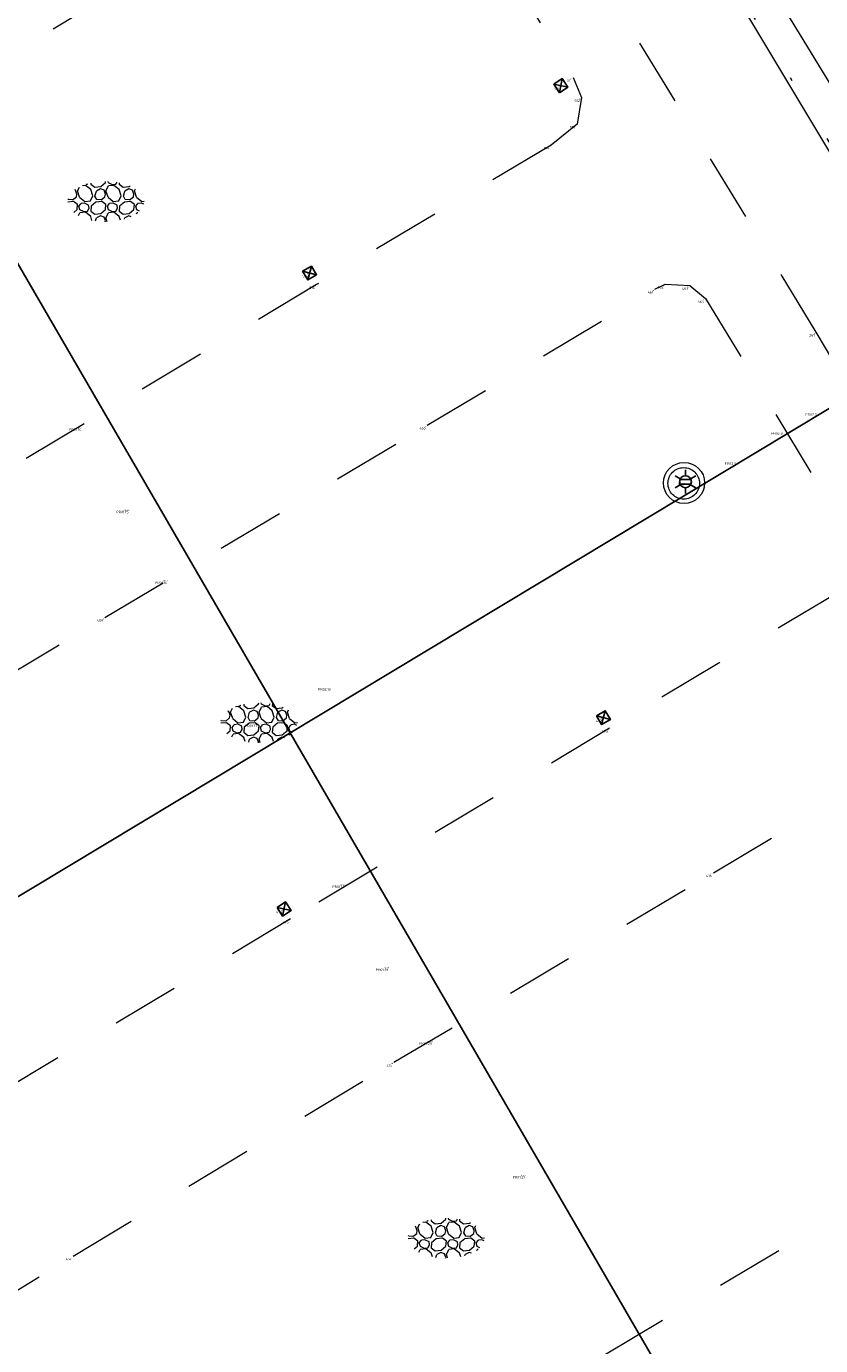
# Model space of a CAD drawing. Header units: metres. Extents: x 127882 to 128093, y 464596 to 464731.
# Tile 18 of 31: x 127915 to 127939, y 464655 to 464694. Entities that reach past the tile are written whole.
import ezdxf
from ezdxf.enums import TextEntityAlignment as Align

# ---------------------------------------------------------------- set-up
doc = ezdxf.new("R2010")
doc.units = ezdxf.units.M
doc.linetypes.add('XX-DASHDOT', pattern=[10, 3, -2, 0, -2, 3])
doc.linetypes.add('XX-HIDDEN', pattern=[4, 2, -2])
for name, color, linetype in [('B-ME-AL-SITUATIEMETING-S @ 1', 7, 'Continuous'), ('B-WE-AL-PROFIELLOCATIE-S', 7, 'Continuous'), ('B-WE-AL-SITUATIEMETING-S @ 1', 7, 'Continuous'), ('X-XX-AL-MEETPUNT_DATA_PUNTNUMMER-T18', 7, 'Continuous')]:
    doc.layers.add(name, color=color, linetype=linetype)
for name, color, linetype, lineweight in [('B-WE-IE-MEUBILAIR_WEGMEUBILAIR_LICHTMAST-S @ 1', 7, 'Continuous', 25), ('B-WE-IE-TERREINAFSCHEIDING_KUNSTMATIG_HEKWERK-G', 20, 'IE-TERREINAFSCHEIDING-KUNSTMATIG', 18), ('B-WE-RI-HWA_KOLK-S @ 1', 150, 'Continuous', 25), ('B-WE-VH-KANTOPSLUITING_ACHTERKANTBAND-G', 40, 'XX-DASHDOT', 18), ('B-WE-VH-KANTVERHARDING-G', 40, 'Continuous', 18), ('B-WE-VH-MATERIAALGRENS-G', 7, 'XX-HIDDEN', 18), ('B-WE-VH-VERHARDING_HALFVERHARDING-S @ 1', 252, 'Continuous', 25)]:
    doc.layers.add(name, color=color, linetype=linetype, lineweight=lineweight)
doc.styles.add('NLCS-ISO-ANNOTATIVE-T18', font='NLCS-ISO.ttf', dxfattribs={"height": 1.8})
doc.styles.add('NLCS-ISO-M1000-T18', font='NLCS-ISO.ttf', dxfattribs={"height": 1.8})
doc.linetypes.add('IE-TERREINAFSCHEIDING-KUNSTMATIG', pattern='A,4,[82,NLCS.SHX,S=0.75,R=90,X=0,Y=0],4,-2', length=10)

# ---------------------------------------------------------------- blocks, each defined once
blk = doc.blocks.new('SAL-MEETPUNT_MARKER-SO')
at = {"layer": 'X-XX-AL-MEETPUNT_DATA_PUNTNUMMER-T18', "style": 'NLCS-ISO-ANNOTATIVE-T18'}
blk.add_attdef('PUNTID', text='', height=1.5, dxfattribs=at).set_placement((-1, -2.59), align=Align.RIGHT)
blk = doc.blocks.new('B-SRI-KOLK_STRAAT-SO')
at = {"color": 0, "flags": 128}
blk.add_lwpolyline([(-0.75, -0.75), (0.75, -0.75), (0.75, 0.75), (-0.75, 0.75)], close=True, dxfattribs=at)
for points in [[(-0.75, -0.75), (0.75, 0.75)], [(0.75, -0.75), (-0.75, 0.75)]]:
    blk.add_lwpolyline(points, dxfattribs=at)
blk = doc.blocks.new('SVH-HALFVERHARDING_03-SO')
at = {"lineweight": 18, "flags": 128}
for points in [[(-4.2, 1.57), (-3.93, 2.14)], [(-3.04, 2.39), (-3.48, 2.34)], [(-2.26, 1.78), (-3.03, 2.39)], [(-2.91, 2.55), (-2.73, 2.57)], [(-2.73, 2.57), (-2.71, 2.61)], [(-2.24, 2.73), (-2.26, 2.57)], [(-2.26, 2.57), (-1.67, 2.11)], [(-1.67, 2.11), (-0.77, 2.21)], [(-0.77, 2.21), (-0.08, 2.8)], [(-0.08, 2.8), (-0.06, 2.97)], [(0, 1.57), (0.35, 2.31)], [(0.36, 2.76), (0.3, 2.97)], [(1.16, 2.39), (0.35, 2.31)], [(0.87, 2.51), (0.36, 2.76)], [(0.87, 2.51), (1.47, 2.57)], [(1.94, 1.78), (1.17, 2.39)], [(1.47, 2.57), (1.63, 2.85)], [(1.96, 2.79), (1.94, 2.57)], [(1.94, 2.57), (2.53, 2.11)], [(2.53, 2.11), (3.43, 2.21)], [(3.43, 2.21), (3.56, 2.31)], [(-4.79, 0.02), (-5.65, -0.07)], [(-5.55, 0.3), (-5.61, 0.4)], [(-4.93, 0.24), (-5.55, 0.3)], [(-4.93, 0.24), (-4.36, 0.72)], [(-4.2, -0.43), (-4.79, 0.02)], [(-4.36, 0.72), (-4.29, 1.11), (-4.49, 1.67), (-4.61, 1.72)], [(-3.9, 0.63), (-4.2, 1.57)], [(-3.9, 0.63), (-3.12, 0.02)], [(-3.12, 0.02), (-2.31, 0.11)], [(-2.31, 0.11), (-1.96, 0.84)], [(-1.96, 0.84), (-2.26, 1.79)], [(-1.63, 0.81), (-1.41, 1.55)], [(-1.35, 0.3), (-1.63, 0.81)], [(-0.59, 0.02), (-1.49, -0.07)], [(-0.16, 0.72), (-0.09, 1.11), (-0.29, 1.67), (-0.82, 1.87), (-1.41, 1.55)], [(-0.73, 0.24), (-1.35, 0.3)], [(-0.73, 0.24), (-0.16, 0.72)], [(0, -0.43), (-0.59, 0.02)], [(0.3, 0.63), (0, 1.57)], [(0.3, 0.63), (1.08, 0.02)], [(1.08, 0.02), (1.89, 0.11)], [(1.89, 0.11), (2.24, 0.84)], [(2.24, 0.84), (1.94, 1.79)], [(3.61, 0.02), (2.71, -0.07), (2.01, -0.66)], [(2.57, 0.81), (2.79, 1.55)], [(2.85, 0.3), (2.57, 0.81)], [(4.04, 0.72), (4.11, 1.11), (3.91, 1.67), (3.38, 1.87), (2.79, 1.55)], [(3.47, 0.24), (2.85, 0.3)], [(3.47, 0.24), (4.04, 0.72)], [(4.2, -0.43), (3.61, 0.02)], [(4.2, 1.57), (4.35, 1.9)], [(4.5, 0.63), (4.2, 1.57)], [(4.5, 0.63), (5.28, 0.02)], [(5.28, 0.02), (5.65, 0.06)], [(-4.77, -1.59), (-4.28, -1.17)], [(-4.28, -1.17), (-4.2, -0.43)], [(-4.05, -2.07), (-3.85, -1.66)], [(-4, -0.67), (-3.68, -0.28)], [(-3.84, -1.21), (-4, -0.67)], [(-3.04, -1.58), (-3.85, -1.66)], [(-3.33, -1.46), (-3.84, -1.21)], [(-3.16, -0.22), (-3.68, -0.28)], [(-3.33, -1.46), (-2.73, -1.4)], [(-2.56, -0.51), (-3.16, -0.22)], [(-2.26, -2.19), (-3.03, -1.58)], [(-2.73, -1.4), (-2.5, -0.99), (-2.56, -0.51)], [(-2.19, -0.66), (-2.26, -1.4)], [(-2.26, -1.4), (-1.67, -1.86)], [(-1.49, -0.07), (-2.19, -0.66)], [(-1.67, -1.86), (-0.77, -1.76)], [(-0.77, -1.76), (-0.08, -1.17)], [(-0.08, -1.17), (0, -0.43)], [(0, -2.39), (0.35, -1.66)], [(0.2, -0.67), (0.52, -0.28)], [(0.36, -1.21), (0.2, -0.67)], [(1.16, -1.58), (0.35, -1.66)], [(0.87, -1.46), (0.36, -1.21)], [(1.04, -0.22), (0.52, -0.28)], [(0.87, -1.46), (1.47, -1.4)], [(1.64, -0.51), (1.04, -0.22)], [(1.94, -2.19), (1.17, -1.58)], [(1.47, -1.4), (1.7, -0.99), (1.64, -0.51)], [(2.01, -0.66), (1.94, -1.4)], [(1.94, -1.4), (2.53, -1.86)], [(2.53, -1.86), (3.43, -1.76)], [(3.43, -1.76), (4.12, -1.17)], [(4.12, -1.17), (4.2, -0.43)], [(4.4, -0.67), (4.72, -0.28)], [(4.56, -1.21), (4.4, -0.67)], [(4.49, -1.8), (4.55, -1.66)], [(4.69, -1.65), (4.55, -1.66)], [(4.96, -1.41), (4.56, -1.21)], [(5.24, -0.22), (4.72, -0.28)], [(5.59, -0.39), (5.24, -0.22)], [(-2.07, -2.77), (-2.26, -2.18)], [(-1.54, -2.86), (-1.41, -2.42)], [(-0.11, -2.97), (-0.09, -2.86), (-0.29, -2.29), (-0.82, -2.1), (-1.41, -2.42)], [(0.18, -2.97), (0, -2.39)], [(2.13, -2.75), (1.94, -2.18)], [(2.74, -2.59), (2.79, -2.42)], [(3.73, -2.23), (3.38, -2.1), (2.79, -2.42)]]:
    blk.add_lwpolyline(points, dxfattribs=at)
at = {"lineweight": 18, "style": 'NLCS-ISO-M1000-T18'}
blk.add_attdef('KLEUR', text='', height=1.8, dxfattribs=at).set_placement((7.3, 0), align=Align.MIDDLE_LEFT)
blk = doc.blocks.new('B-SIE-WEG_LICHTMAST-SO')
at = {"color": 0, "linetype": 'ByBlock', "lineweight": -2}
for points in [[(-0.76, 0.44), (-1.52, 0.87)], [(-0.8, 0.35), (0.8, 0.35)], [(0, 0.87), (0, 1.75)], [(0.76, 0.44), (1.52, 0.87)], [(-0.76, -0.44), (-1.52, -0.88)], [(-0.8, -0.35), (0.8, -0.35)], [(0, -0.88), (0, -1.75)], [(0.76, -0.44), (1.52, -0.88)]]:
    blk.add_lwpolyline(points, dxfattribs=at)
blk.add_circle((0, 0), 0.875, dxfattribs=at)
at = {"color": 0, "linetype": 'ByBlock', "lineweight": -2, "style": 'NLCS-ISO-ANNOTATIVE-T18'}
blk.add_attdef('SYMBOOL', (2.5, -2.5), '', height=1.8, dxfattribs=at)

msp = doc.modelspace()

# ---------------------------------------------------------------- linework, layer by layer
at = {"layer": 'B-WE-AL-PROFIELLOCATIE-S'}
for points in [[(127902.415, 464709.181), (127948.586, 464629.655)], [(127943.309, 464685.63), (127904.833, 464662.476)]]:
    msp.add_lwpolyline(points, dxfattribs=at)
at = {"layer": 'B-WE-IE-TERREINAFSCHEIDING_KUNSTMATIG_HEKWERK-G'}
msp.add_polyline3d([(127948.713, 464629.684, -0.41), (127946.66, 464632.953, -0.34), (127955.425, 464638.171, -0.351), (127967.381, 464645.357, -0.268), (127967.302, 464645.544, -0.21), (127959.751, 464657.92, -0.255), (127954.53, 464666.865, -0.214), (127947.948, 464678.181, -0.216), (127942.158, 464687.64, -0.117), (127936.08, 464697.594, 0.021), (127928.358, 464710.438, 0.327)], dxfattribs=at)
at = {"layer": 'B-WE-VH-KANTOPSLUITING_ACHTERKANTBAND-G'}
msp.add_polyline3d([(127931.129, 464704.123, 0.092), (127935.328, 464697.122, -0.003), (127941.278, 464687.246, -0.059), (127948.226, 464675.842, -0.224), (127953.996, 464666.306, -0.241), (127959.198, 464657.67, -0.349), (127964.467, 464648.907, -0.404)], dxfattribs=at)
msp.add_circle((127934.765, 464680.858, -0.144), 0.466, dxfattribs=at)
at = {"layer": 'B-WE-VH-KANTVERHARDING-G'}
msp.add_polyline3d([(127964.292, 464648.947, -0.447), (127959.162, 464657.487, -0.415), (127953.74, 464666.439, -0.301), (127948.2, 464675.601, -0.27), (127941.194, 464687.119, -0.141), (127935.224, 464697.078, -0.055), (127930.967, 464704.138, 0.022)], dxfattribs=at)
msp.add_circle((127934.774, 464680.87, -0.242), 0.608, dxfattribs=at)
at = {"layer": 'B-WE-VH-MATERIAALGRENS-G'}
for points in [[(127904.409, 464687.019, -0.124), (127909.282, 464690.164, -0.104), (127918.809, 464695.888, -0.093), (127926.158, 464700.161, -0.125), (127927.098, 464699.93, -0.127), (127927.405, 464699.58, -0.138), (127931.501, 464692.847, -0.32), (127931.75, 464692.248, -0.332), (127931.613, 464691.465, -0.337), (127930.85, 464690.847, -0.323), (127923.92, 464686.727, -0.34), (127914.509, 464681.089, -0.349)], [(127961.326, 464647.764, -0.511), (127956.448, 464655.886, -0.475), (127951.189, 464664.593, -0.372), (127945.356, 464674.149, -0.327), (127938.68, 464685.322, -0.227), (127932.773, 464694.993, -0.187)], [(127905.546, 464669.518, -0.254), (127907.733, 464670.954, -0.207), (127917.67, 464676.897, -0.226), (127927.189, 464682.574, -0.226), (127933.914, 464686.591, -0.231), (127934.218, 464686.74, -0.233), (127934.948, 464686.701, -0.242), (127935.411, 464686.314, -0.241), (127939.146, 464680.147, -0.414), (127939.663, 464679.238, -0.389), (127939.896, 464678.581, -0.431), (127939.777, 464678.148, -0.439), (127939.274, 464677.608, -0.447), (127932.574, 464673.627, -0.532), (127923.152, 464667.996, -0.549), (127912.818, 464661.832, -0.48)], [(127906.151, 464651.488, -0.343), (127907.184, 464652.24, -0.345), (127916.729, 464658.041, -0.346), (127926.204, 464663.764, -0.443), (127935.641, 464669.361, -0.444), (127942.001, 464673.152, -0.376), (127942.313, 464673.271, -0.371), (127942.947, 464673.249, -0.367), (127943.428, 464672.982, -0.367), (127947.757, 464665.915, -0.476), (127948.123, 464665.221, -0.439), (127948.083, 464664.867, -0.428), (127947.848, 464664.401, -0.44), (127947.299, 464664.013, -0.441), (127941.007, 464660.246, -0.471), (127931.617, 464654.64, -0.48), (127922.143, 464648.992, -0.469), (127912.692, 464643.35, -0.51)]]:
    msp.add_polyline3d(points, dxfattribs=at)

# ---------------------------------------------------------------- block references
at = {"layer": 'B-ME-AL-SITUATIEMETING-S @ 1'}
ref = msp.add_blockref('SAL-MEETPUNT_MARKER-SO', (127931.501, 464692.847, -0.32), dxfattribs=dict(at, xscale=0.02, yscale=0.02, zscale=0.02))
ref.add_attrib('PUNTID', '511', dxfattribs={"layer": 'X-XX-AL-MEETPUNT_DATA_PUNTNUMMER-T18', "height": 0.03, "style": 'NLCS-ISO-ANNOTATIVE-T18'}).set_placement((127931.481, 464692.795, -0.32), align=Align.RIGHT)
ref = msp.add_blockref('SAL-MEETPUNT_MARKER-SO', (127931.137, 464692.601, -0.321), dxfattribs=dict(at, xscale=0.02, yscale=0.02, zscale=0.02))
ref.add_attrib('PUNTID', '510', dxfattribs={"layer": 'X-XX-AL-MEETPUNT_DATA_PUNTNUMMER-T18', "height": 0.03, "style": 'NLCS-ISO-ANNOTATIVE-T18'}).set_placement((127931.117, 464692.549, -0.321), align=Align.RIGHT)
ref = msp.add_blockref('SAL-MEETPUNT_MARKER-SO', (127931.75, 464692.248, -0.332), dxfattribs=dict(at, xscale=0.02, yscale=0.02, zscale=0.02))
ref.add_attrib('PUNTID', '512', dxfattribs={"layer": 'X-XX-AL-MEETPUNT_DATA_PUNTNUMMER-T18', "height": 0.03, "style": 'NLCS-ISO-ANNOTATIVE-T18'}).set_placement((127931.73, 464692.196, -0.332), align=Align.RIGHT)
ref = msp.add_blockref('SAL-MEETPUNT_MARKER-SO', (127931.613, 464691.465, -0.337), dxfattribs=dict(at, xscale=0.02, yscale=0.02, zscale=0.02))
ref.add_attrib('PUNTID', '513', dxfattribs={"layer": 'X-XX-AL-MEETPUNT_DATA_PUNTNUMMER-T18', "height": 0.03, "style": 'NLCS-ISO-ANNOTATIVE-T18'}).set_placement((127931.593, 464691.413, -0.337), align=Align.RIGHT)
ref = msp.add_blockref('SAL-MEETPUNT_MARKER-SO', (127930.85, 464690.847, -0.323), dxfattribs=dict(at, xscale=0.02, yscale=0.02, zscale=0.02))
ref.add_attrib('PUNTID', '514', dxfattribs={"layer": 'X-XX-AL-MEETPUNT_DATA_PUNTNUMMER-T18', "height": 0.03, "style": 'NLCS-ISO-ANNOTATIVE-T18'}).set_placement((127930.83, 464690.795, -0.323), align=Align.RIGHT)
ref = msp.add_blockref('SAL-MEETPUNT_MARKER-SO', (127923.716, 464687.07, -0.357), dxfattribs=dict(at, xscale=0.02, yscale=0.02, zscale=0.02))
ref.add_attrib('PUNTID', '515', dxfattribs={"layer": 'X-XX-AL-MEETPUNT_DATA_PUNTNUMMER-T18', "height": 0.03, "style": 'NLCS-ISO-ANNOTATIVE-T18'}).set_placement((127923.696, 464687.018, -0.357), align=Align.RIGHT)
ref = msp.add_blockref('SAL-MEETPUNT_MARKER-SO', (127923.92, 464686.727, -0.34), dxfattribs=dict(at, xscale=0.02, yscale=0.02, zscale=0.02))
ref.add_attrib('PUNTID', '516', dxfattribs={"layer": 'X-XX-AL-MEETPUNT_DATA_PUNTNUMMER-T18', "height": 0.03, "style": 'NLCS-ISO-ANNOTATIVE-T18'}).set_placement((127923.9, 464686.675, -0.34), align=Align.RIGHT)
ref = msp.add_blockref('SAL-MEETPUNT_MARKER-SO', (127933.914, 464686.591, -0.231), dxfattribs=dict(at, xscale=0.02, yscale=0.02, zscale=0.02))
ref.add_attrib('PUNTID', '461', dxfattribs={"layer": 'X-XX-AL-MEETPUNT_DATA_PUNTNUMMER-T18', "height": 0.03, "style": 'NLCS-ISO-ANNOTATIVE-T18'}).set_placement((127933.894, 464686.54, -0.231), align=Align.RIGHT)
ref = msp.add_blockref('SAL-MEETPUNT_MARKER-SO', (127934.218, 464686.74, -0.233), dxfattribs=dict(at, xscale=0.02, yscale=0.02, zscale=0.02))
ref.add_attrib('PUNTID', '462', dxfattribs={"layer": 'X-XX-AL-MEETPUNT_DATA_PUNTNUMMER-T18', "height": 0.03, "style": 'NLCS-ISO-ANNOTATIVE-T18'}).set_placement((127934.198, 464686.688, -0.233), align=Align.RIGHT)
ref = msp.add_blockref('SAL-MEETPUNT_MARKER-SO', (127934.948, 464686.701, -0.242), dxfattribs=dict(at, xscale=0.02, yscale=0.02, zscale=0.02))
ref.add_attrib('PUNTID', '463', dxfattribs={"layer": 'X-XX-AL-MEETPUNT_DATA_PUNTNUMMER-T18', "height": 0.03, "style": 'NLCS-ISO-ANNOTATIVE-T18'}).set_placement((127934.928, 464686.65, -0.242), align=Align.RIGHT)
ref = msp.add_blockref('SAL-MEETPUNT_MARKER-SO', (127935.411, 464686.314, -0.241), dxfattribs=dict(at, xscale=0.02, yscale=0.02, zscale=0.02))
ref.add_attrib('PUNTID', '464', dxfattribs={"layer": 'X-XX-AL-MEETPUNT_DATA_PUNTNUMMER-T18', "height": 0.03, "style": 'NLCS-ISO-ANNOTATIVE-T18'}).set_placement((127935.391, 464686.262, -0.241), align=Align.RIGHT)
ref = msp.add_blockref('SAL-MEETPUNT_MARKER-SO', (127938.68, 464685.322, -0.227), dxfattribs=dict(at, xscale=0.02, yscale=0.02, zscale=0.02))
ref.add_attrib('PUNTID', '261', dxfattribs={"layer": 'X-XX-AL-MEETPUNT_DATA_PUNTNUMMER-T18', "height": 0.03, "style": 'NLCS-ISO-ANNOTATIVE-T18'}).set_placement((127938.66, 464685.27, -0.227), align=Align.RIGHT)
ref = msp.add_blockref('SAL-MEETPUNT_MARKER-SO', (127917.025, 464682.539, -0.313), dxfattribs=dict(at, xscale=0.02, yscale=0.02, zscale=0.02))
ref.add_attrib('PUNTID', 'PR01.14', dxfattribs={"layer": 'X-XX-AL-MEETPUNT_DATA_PUNTNUMMER-T18', "height": 0.03, "style": 'NLCS-ISO-ANNOTATIVE-T18'}).set_placement((127917.005, 464682.487, -0.313), align=Align.RIGHT)
ref = msp.add_blockref('SAL-MEETPUNT_MARKER-SO', (127927.189, 464682.574, -0.226), dxfattribs=dict(at, xscale=0.02, yscale=0.02, zscale=0.02))
ref.add_attrib('PUNTID', '460', dxfattribs={"layer": 'X-XX-AL-MEETPUNT_DATA_PUNTNUMMER-T18', "height": 0.03, "style": 'NLCS-ISO-ANNOTATIVE-T18'}).set_placement((127927.169, 464682.522, -0.226), align=Align.RIGHT)
ref = msp.add_blockref('SAL-MEETPUNT_MARKER-SO', (127934.82, 464680.915, -0.201), dxfattribs=dict(at, xscale=0.02, yscale=0.02, zscale=0.02))
ref.add_attrib('PUNTID', '389', dxfattribs={"layer": 'X-XX-AL-MEETPUNT_DATA_PUNTNUMMER-T18', "height": 0.03, "style": 'NLCS-ISO-ANNOTATIVE-T18'}).set_placement((127934.8, 464680.863, -0.201), align=Align.RIGHT)
ref = msp.add_blockref('SAL-MEETPUNT_MARKER-SO', (127918.419, 464680.107, -0.247), dxfattribs=dict(at, xscale=0.02, yscale=0.02, zscale=0.02))
ref.add_attrib('PUNTID', 'PR01.15', dxfattribs={"layer": 'X-XX-AL-MEETPUNT_DATA_PUNTNUMMER-T18', "height": 0.03, "style": 'NLCS-ISO-ANNOTATIVE-T18'}).set_placement((127918.399, 464680.055, -0.247), align=Align.RIGHT)
ref = msp.add_blockref('SAL-MEETPUNT_MARKER-SO', (127919.561, 464678.013, -0.235), dxfattribs=dict(at, xscale=0.02, yscale=0.02, zscale=0.02))
ref.add_attrib('PUNTID', 'PR01.16', dxfattribs={"layer": 'X-XX-AL-MEETPUNT_DATA_PUNTNUMMER-T18', "height": 0.03, "style": 'NLCS-ISO-ANNOTATIVE-T18'}).set_placement((127919.541, 464677.961, -0.235), align=Align.RIGHT)
ref = msp.add_blockref('SAL-MEETPUNT_MARKER-SO', (127917.67, 464676.897, -0.226), dxfattribs=dict(at, xscale=0.02, yscale=0.02, zscale=0.02))
ref.add_attrib('PUNTID', '459', dxfattribs={"layer": 'X-XX-AL-MEETPUNT_DATA_PUNTNUMMER-T18', "height": 0.03, "style": 'NLCS-ISO-ANNOTATIVE-T18'}).set_placement((127917.65, 464676.845, -0.226), align=Align.RIGHT)
ref = msp.add_blockref('SAL-MEETPUNT_MARKER-SO', (127922.224, 464673.788, -0.319), dxfattribs=dict(at, xscale=0.02, yscale=0.02, zscale=0.02))
ref.add_attrib('PUNTID', 'PR01.17', dxfattribs={"layer": 'X-XX-AL-MEETPUNT_DATA_PUNTNUMMER-T18', "height": 0.03, "style": 'NLCS-ISO-ANNOTATIVE-T18'}).set_placement((127922.204, 464673.736, -0.319), align=Align.RIGHT)
ref = msp.add_blockref('SAL-MEETPUNT_MARKER-SO', (127932.394, 464673.939, -0.551), dxfattribs=dict(at, xscale=0.02, yscale=0.02, zscale=0.02))
ref.add_attrib('PUNTID', '472', dxfattribs={"layer": 'X-XX-AL-MEETPUNT_DATA_PUNTNUMMER-T18', "height": 0.03, "style": 'NLCS-ISO-ANNOTATIVE-T18'}).set_placement((127932.375, 464673.888, -0.551), align=Align.RIGHT)
ref = msp.add_blockref('SAL-MEETPUNT_MARKER-SO', (127932.574, 464673.627, -0.532), dxfattribs=dict(at, xscale=0.02, yscale=0.02, zscale=0.02))
ref.add_attrib('PUNTID', '473', dxfattribs={"layer": 'X-XX-AL-MEETPUNT_DATA_PUNTNUMMER-T18', "height": 0.03, "style": 'NLCS-ISO-ANNOTATIVE-T18'}).set_placement((127932.554, 464673.575, -0.532), align=Align.RIGHT)
ref = msp.add_blockref('SAL-MEETPUNT_MARKER-SO', (127935.641, 464669.361, -0.444), dxfattribs=dict(at, xscale=0.02, yscale=0.02, zscale=0.02))
ref.add_attrib('PUNTID', '416', dxfattribs={"layer": 'X-XX-AL-MEETPUNT_DATA_PUNTNUMMER-T18', "height": 0.03, "style": 'NLCS-ISO-ANNOTATIVE-T18'}).set_placement((127935.621, 464669.309, -0.444), align=Align.RIGHT)
ref = msp.add_blockref('SAL-MEETPUNT_MARKER-SO', (127924.8, 464669.04, -0.542), dxfattribs=dict(at, xscale=0.02, yscale=0.02, zscale=0.02))
ref.add_attrib('PUNTID', 'PR01.18', dxfattribs={"layer": 'X-XX-AL-MEETPUNT_DATA_PUNTNUMMER-T18', "height": 0.03, "style": 'NLCS-ISO-ANNOTATIVE-T18'}).set_placement((127924.78, 464668.988, -0.542), align=Align.RIGHT)
ref = msp.add_blockref('SAL-MEETPUNT_MARKER-SO', (127922.963, 464668.291, -0.576), dxfattribs=dict(at, xscale=0.02, yscale=0.02, zscale=0.02))
ref.add_attrib('PUNTID', '474', dxfattribs={"layer": 'X-XX-AL-MEETPUNT_DATA_PUNTNUMMER-T18', "height": 0.03, "style": 'NLCS-ISO-ANNOTATIVE-T18'}).set_placement((127922.943, 464668.239, -0.576), align=Align.RIGHT)
ref = msp.add_blockref('SAL-MEETPUNT_MARKER-SO', (127923.152, 464667.996, -0.549), dxfattribs=dict(at, xscale=0.02, yscale=0.02, zscale=0.02))
ref.add_attrib('PUNTID', '475', dxfattribs={"layer": 'X-XX-AL-MEETPUNT_DATA_PUNTNUMMER-T18', "height": 0.03, "style": 'NLCS-ISO-ANNOTATIVE-T18'}).set_placement((127923.133, 464667.944, -0.549), align=Align.RIGHT)
ref = msp.add_blockref('SAL-MEETPUNT_MARKER-SO', (127926.086, 464666.588, -0.495), dxfattribs=dict(at, xscale=0.02, yscale=0.02, zscale=0.02))
ref.add_attrib('PUNTID', 'PR01.19', dxfattribs={"layer": 'X-XX-AL-MEETPUNT_DATA_PUNTNUMMER-T18', "height": 0.03, "style": 'NLCS-ISO-ANNOTATIVE-T18'}).set_placement((127926.065, 464666.536, -0.495), align=Align.RIGHT)
ref = msp.add_blockref('SAL-MEETPUNT_MARKER-SO', (127927.373, 464664.412, -0.459), dxfattribs=dict(at, xscale=0.02, yscale=0.02, zscale=0.02))
ref.add_attrib('PUNTID', 'PR01.20', dxfattribs={"layer": 'X-XX-AL-MEETPUNT_DATA_PUNTNUMMER-T18', "height": 0.03, "style": 'NLCS-ISO-ANNOTATIVE-T18'}).set_placement((127927.353, 464664.36, -0.459), align=Align.RIGHT)
ref = msp.add_blockref('SAL-MEETPUNT_MARKER-SO', (127926.204, 464663.764, -0.443), dxfattribs=dict(at, xscale=0.02, yscale=0.02, zscale=0.02))
ref.add_attrib('PUNTID', '415', dxfattribs={"layer": 'X-XX-AL-MEETPUNT_DATA_PUNTNUMMER-T18', "height": 0.03, "style": 'NLCS-ISO-ANNOTATIVE-T18'}).set_placement((127926.184, 464663.712, -0.443), align=Align.RIGHT)
ref = msp.add_blockref('SAL-MEETPUNT_MARKER-SO', (127930.122, 464660.461, -0.41), dxfattribs=dict(at, xscale=0.02, yscale=0.02, zscale=0.02))
ref.add_attrib('PUNTID', 'PR01.21', dxfattribs={"layer": 'X-XX-AL-MEETPUNT_DATA_PUNTNUMMER-T18', "height": 0.03, "style": 'NLCS-ISO-ANNOTATIVE-T18'}).set_placement((127930.102, 464660.41, -0.41), align=Align.RIGHT)
ref = msp.add_blockref('SAL-MEETPUNT_MARKER-SO', (127916.729, 464658.041, -0.346), dxfattribs=dict(at, xscale=0.02, yscale=0.02, zscale=0.02))
ref.add_attrib('PUNTID', '414', dxfattribs={"layer": 'X-XX-AL-MEETPUNT_DATA_PUNTNUMMER-T18', "height": 0.03, "style": 'NLCS-ISO-ANNOTATIVE-T18'}).set_placement((127916.709, 464657.99, -0.346), align=Align.RIGHT)
at = {"layer": 'B-WE-AL-SITUATIEMETING-S @ 1'}
ref = msp.add_blockref('SAL-MEETPUNT_MARKER-SO', (127931.137, 464692.601, -0.321), dxfattribs=dict(at, xscale=0.05, yscale=0.05, zscale=0.05))
ref.add_attrib('PUNTID', '510', dxfattribs={"layer": 'X-XX-AL-MEETPUNT_DATA_PUNTNUMMER-T18', "height": 0.075, "style": 'NLCS-ISO-ANNOTATIVE-T18'}).set_placement((127931.087, 464692.471, -0.321), align=Align.RIGHT)
ref = msp.add_blockref('SAL-MEETPUNT_MARKER-SO', (127931.501, 464692.847, -0.32), dxfattribs=dict(at, xscale=0.05, yscale=0.05, zscale=0.05))
ref.add_attrib('PUNTID', '511', dxfattribs={"layer": 'X-XX-AL-MEETPUNT_DATA_PUNTNUMMER-T18', "height": 0.075, "style": 'NLCS-ISO-ANNOTATIVE-T18'}).set_placement((127931.451, 464692.718, -0.32), align=Align.RIGHT)
ref = msp.add_blockref('SAL-MEETPUNT_MARKER-SO', (127931.75, 464692.248, -0.332), dxfattribs=dict(at, xscale=0.05, yscale=0.05, zscale=0.05))
ref.add_attrib('PUNTID', '512', dxfattribs={"layer": 'X-XX-AL-MEETPUNT_DATA_PUNTNUMMER-T18', "height": 0.075, "style": 'NLCS-ISO-ANNOTATIVE-T18'}).set_placement((127931.7, 464692.119, -0.332), align=Align.RIGHT)
ref = msp.add_blockref('SAL-MEETPUNT_MARKER-SO', (127931.613, 464691.465, -0.337), dxfattribs=dict(at, xscale=0.05, yscale=0.05, zscale=0.05))
ref.add_attrib('PUNTID', '513', dxfattribs={"layer": 'X-XX-AL-MEETPUNT_DATA_PUNTNUMMER-T18', "height": 0.075, "style": 'NLCS-ISO-ANNOTATIVE-T18'}).set_placement((127931.563, 464691.336, -0.337), align=Align.RIGHT)
ref = msp.add_blockref('SAL-MEETPUNT_MARKER-SO', (127930.85, 464690.847, -0.323), dxfattribs=dict(at, xscale=0.05, yscale=0.05, zscale=0.05))
ref.add_attrib('PUNTID', '514', dxfattribs={"layer": 'X-XX-AL-MEETPUNT_DATA_PUNTNUMMER-T18', "height": 0.075, "style": 'NLCS-ISO-ANNOTATIVE-T18'}).set_placement((127930.8, 464690.717, -0.323), align=Align.RIGHT)
ref = msp.add_blockref('SAL-MEETPUNT_MARKER-SO', (127923.716, 464687.07, -0.357), dxfattribs=dict(at, xscale=0.05, yscale=0.05, zscale=0.05))
ref.add_attrib('PUNTID', '515', dxfattribs={"layer": 'X-XX-AL-MEETPUNT_DATA_PUNTNUMMER-T18', "height": 0.075, "style": 'NLCS-ISO-ANNOTATIVE-T18'}).set_placement((127923.666, 464686.94, -0.357), align=Align.RIGHT)
ref = msp.add_blockref('SAL-MEETPUNT_MARKER-SO', (127923.92, 464686.727, -0.34), dxfattribs=dict(at, xscale=0.05, yscale=0.05, zscale=0.05))
ref.add_attrib('PUNTID', '516', dxfattribs={"layer": 'X-XX-AL-MEETPUNT_DATA_PUNTNUMMER-T18', "height": 0.075, "style": 'NLCS-ISO-ANNOTATIVE-T18'}).set_placement((127923.87, 464686.597, -0.34), align=Align.RIGHT)
ref = msp.add_blockref('SAL-MEETPUNT_MARKER-SO', (127934.218, 464686.74, -0.233), dxfattribs=dict(at, xscale=0.05, yscale=0.05, zscale=0.05))
ref.add_attrib('PUNTID', '462', dxfattribs={"layer": 'X-XX-AL-MEETPUNT_DATA_PUNTNUMMER-T18', "height": 0.075, "style": 'NLCS-ISO-ANNOTATIVE-T18'}).set_placement((127934.168, 464686.61, -0.233), align=Align.RIGHT)
ref = msp.add_blockref('SAL-MEETPUNT_MARKER-SO', (127934.948, 464686.701, -0.242), dxfattribs=dict(at, xscale=0.05, yscale=0.05, zscale=0.05))
ref.add_attrib('PUNTID', '463', dxfattribs={"layer": 'X-XX-AL-MEETPUNT_DATA_PUNTNUMMER-T18', "height": 0.075, "style": 'NLCS-ISO-ANNOTATIVE-T18'}).set_placement((127934.898, 464686.572, -0.242), align=Align.RIGHT)
ref = msp.add_blockref('SAL-MEETPUNT_MARKER-SO', (127933.914, 464686.591, -0.231), dxfattribs=dict(at, xscale=0.05, yscale=0.05, zscale=0.05))
ref.add_attrib('PUNTID', '461', dxfattribs={"layer": 'X-XX-AL-MEETPUNT_DATA_PUNTNUMMER-T18', "height": 0.075, "style": 'NLCS-ISO-ANNOTATIVE-T18'}).set_placement((127933.864, 464686.462, -0.231), align=Align.RIGHT)
ref = msp.add_blockref('SAL-MEETPUNT_MARKER-SO', (127935.411, 464686.314, -0.241), dxfattribs=dict(at, xscale=0.05, yscale=0.05, zscale=0.05))
ref.add_attrib('PUNTID', '464', dxfattribs={"layer": 'X-XX-AL-MEETPUNT_DATA_PUNTNUMMER-T18', "height": 0.075, "style": 'NLCS-ISO-ANNOTATIVE-T18'}).set_placement((127935.361, 464686.185, -0.241), align=Align.RIGHT)
ref = msp.add_blockref('SAL-MEETPUNT_MARKER-SO', (127938.68, 464685.322, -0.227), dxfattribs=dict(at, xscale=0.05, yscale=0.05, zscale=0.05))
ref.add_attrib('PUNTID', '261', dxfattribs={"layer": 'X-XX-AL-MEETPUNT_DATA_PUNTNUMMER-T18', "height": 0.075, "style": 'NLCS-ISO-ANNOTATIVE-T18'}).set_placement((127938.63, 464685.193, -0.227), align=Align.RIGHT)
ref = msp.add_blockref('SAL-MEETPUNT_MARKER-SO', (127938.742, 464682.982, -0.27), dxfattribs=dict(at, xscale=0.05, yscale=0.05, zscale=0.05))
ref.add_attrib('PUNTID', 'PR02.7', dxfattribs={"layer": 'X-XX-AL-MEETPUNT_DATA_PUNTNUMMER-T18', "height": 0.075, "style": 'NLCS-ISO-ANNOTATIVE-T18'}).set_placement((127938.692, 464682.853, -0.27), align=Align.RIGHT)
ref = msp.add_blockref('SAL-MEETPUNT_MARKER-SO', (127917.025, 464682.539, -0.313), dxfattribs=dict(at, xscale=0.05, yscale=0.05, zscale=0.05))
ref.add_attrib('PUNTID', 'PR01.14', dxfattribs={"layer": 'X-XX-AL-MEETPUNT_DATA_PUNTNUMMER-T18', "height": 0.075, "style": 'NLCS-ISO-ANNOTATIVE-T18'}).set_placement((127916.975, 464682.409, -0.313), align=Align.RIGHT)
ref = msp.add_blockref('SAL-MEETPUNT_MARKER-SO', (127927.189, 464682.574, -0.226), dxfattribs=dict(at, xscale=0.05, yscale=0.05, zscale=0.05))
ref.add_attrib('PUNTID', '460', dxfattribs={"layer": 'X-XX-AL-MEETPUNT_DATA_PUNTNUMMER-T18', "height": 0.075, "style": 'NLCS-ISO-ANNOTATIVE-T18'}).set_placement((127927.139, 464682.444, -0.226), align=Align.RIGHT)
ref = msp.add_blockref('SAL-MEETPUNT_MARKER-SO', (127937.736, 464682.424, -0.355), dxfattribs=dict(at, xscale=0.05, yscale=0.05, zscale=0.05))
ref.add_attrib('PUNTID', 'PR02.8', dxfattribs={"layer": 'X-XX-AL-MEETPUNT_DATA_PUNTNUMMER-T18', "height": 0.075, "style": 'NLCS-ISO-ANNOTATIVE-T18'}).set_placement((127937.686, 464682.295, -0.355), align=Align.RIGHT)
ref = msp.add_blockref('SAL-MEETPUNT_MARKER-SO', (127936.362, 464681.535, -0.329), dxfattribs=dict(at, xscale=0.05, yscale=0.05, zscale=0.05))
ref.add_attrib('PUNTID', 'PR02.9', dxfattribs={"layer": 'X-XX-AL-MEETPUNT_DATA_PUNTNUMMER-T18', "height": 0.075, "style": 'NLCS-ISO-ANNOTATIVE-T18'}).set_placement((127936.312, 464681.405, -0.329), align=Align.RIGHT)
ref = msp.add_blockref('SAL-MEETPUNT_MARKER-SO', (127934.82, 464680.915, -0.201), dxfattribs=dict(at, xscale=0.05, yscale=0.05, zscale=0.05))
ref.add_attrib('PUNTID', '389', dxfattribs={"layer": 'X-XX-AL-MEETPUNT_DATA_PUNTNUMMER-T18', "height": 0.075, "style": 'NLCS-ISO-ANNOTATIVE-T18'}).set_placement((127934.77, 464680.786, -0.201), align=Align.RIGHT)
ref = msp.add_blockref('SAL-MEETPUNT_MARKER-SO', (127918.419, 464680.107, -0.247), dxfattribs=dict(at, xscale=0.05, yscale=0.05, zscale=0.05))
ref.add_attrib('PUNTID', 'PR01.15', dxfattribs={"layer": 'X-XX-AL-MEETPUNT_DATA_PUNTNUMMER-T18', "height": 0.075, "style": 'NLCS-ISO-ANNOTATIVE-T18'}).set_placement((127918.369, 464679.977, -0.247), align=Align.RIGHT)
ref = msp.add_blockref('SAL-MEETPUNT_MARKER-SO', (127919.561, 464678.013, -0.235), dxfattribs=dict(at, xscale=0.05, yscale=0.05, zscale=0.05))
ref.add_attrib('PUNTID', 'PR01.16', dxfattribs={"layer": 'X-XX-AL-MEETPUNT_DATA_PUNTNUMMER-T18', "height": 0.075, "style": 'NLCS-ISO-ANNOTATIVE-T18'}).set_placement((127919.511, 464677.884, -0.235), align=Align.RIGHT)
ref = msp.add_blockref('SAL-MEETPUNT_MARKER-SO', (127917.67, 464676.897, -0.226), dxfattribs=dict(at, xscale=0.05, yscale=0.05, zscale=0.05))
ref.add_attrib('PUNTID', '459', dxfattribs={"layer": 'X-XX-AL-MEETPUNT_DATA_PUNTNUMMER-T18', "height": 0.075, "style": 'NLCS-ISO-ANNOTATIVE-T18'}).set_placement((127917.62, 464676.767, -0.226), align=Align.RIGHT)
ref = msp.add_blockref('SAL-MEETPUNT_MARKER-SO', (127924.387, 464674.866, -0.31), dxfattribs=dict(at, xscale=0.05, yscale=0.05, zscale=0.05))
ref.add_attrib('PUNTID', 'PR02.10', dxfattribs={"layer": 'X-XX-AL-MEETPUNT_DATA_PUNTNUMMER-T18', "height": 0.075, "style": 'NLCS-ISO-ANNOTATIVE-T18'}).set_placement((127924.337, 464674.737, -0.31), align=Align.RIGHT)
ref = msp.add_blockref('SAL-MEETPUNT_MARKER-SO', (127922.224, 464673.788, -0.319), dxfattribs=dict(at, xscale=0.05, yscale=0.05, zscale=0.05))
ref.add_attrib('PUNTID', 'PR01.17', dxfattribs={"layer": 'X-XX-AL-MEETPUNT_DATA_PUNTNUMMER-T18', "height": 0.075, "style": 'NLCS-ISO-ANNOTATIVE-T18'}).set_placement((127922.174, 464673.659, -0.319), align=Align.RIGHT)
ref = msp.add_blockref('SAL-MEETPUNT_MARKER-SO', (127932.394, 464673.939, -0.551), dxfattribs=dict(at, xscale=0.05, yscale=0.05, zscale=0.05))
ref.add_attrib('PUNTID', '472', dxfattribs={"layer": 'X-XX-AL-MEETPUNT_DATA_PUNTNUMMER-T18', "height": 0.075, "style": 'NLCS-ISO-ANNOTATIVE-T18'}).set_placement((127932.345, 464673.81, -0.551), align=Align.RIGHT)
ref = msp.add_blockref('SAL-MEETPUNT_MARKER-SO', (127932.574, 464673.627, -0.532), dxfattribs=dict(at, xscale=0.05, yscale=0.05, zscale=0.05))
ref.add_attrib('PUNTID', '473', dxfattribs={"layer": 'X-XX-AL-MEETPUNT_DATA_PUNTNUMMER-T18', "height": 0.075, "style": 'NLCS-ISO-ANNOTATIVE-T18'}).set_placement((127932.524, 464673.497, -0.532), align=Align.RIGHT)
ref = msp.add_blockref('SAL-MEETPUNT_MARKER-SO', (127935.641, 464669.361, -0.444), dxfattribs=dict(at, xscale=0.05, yscale=0.05, zscale=0.05))
ref.add_attrib('PUNTID', '416', dxfattribs={"layer": 'X-XX-AL-MEETPUNT_DATA_PUNTNUMMER-T18', "height": 0.075, "style": 'NLCS-ISO-ANNOTATIVE-T18'}).set_placement((127935.591, 464669.232, -0.444), align=Align.RIGHT)
ref = msp.add_blockref('SAL-MEETPUNT_MARKER-SO', (127924.8, 464669.04, -0.542), dxfattribs=dict(at, xscale=0.05, yscale=0.05, zscale=0.05))
ref.add_attrib('PUNTID', 'PR01.18', dxfattribs={"layer": 'X-XX-AL-MEETPUNT_DATA_PUNTNUMMER-T18', "height": 0.075, "style": 'NLCS-ISO-ANNOTATIVE-T18'}).set_placement((127924.75, 464668.911, -0.542), align=Align.RIGHT)
ref = msp.add_blockref('SAL-MEETPUNT_MARKER-SO', (127922.963, 464668.291, -0.576), dxfattribs=dict(at, xscale=0.05, yscale=0.05, zscale=0.05))
ref.add_attrib('PUNTID', '474', dxfattribs={"layer": 'X-XX-AL-MEETPUNT_DATA_PUNTNUMMER-T18', "height": 0.075, "style": 'NLCS-ISO-ANNOTATIVE-T18'}).set_placement((127922.913, 464668.162, -0.576), align=Align.RIGHT)
ref = msp.add_blockref('SAL-MEETPUNT_MARKER-SO', (127923.152, 464667.996, -0.549), dxfattribs=dict(at, xscale=0.05, yscale=0.05, zscale=0.05))
ref.add_attrib('PUNTID', '475', dxfattribs={"layer": 'X-XX-AL-MEETPUNT_DATA_PUNTNUMMER-T18', "height": 0.075, "style": 'NLCS-ISO-ANNOTATIVE-T18'}).set_placement((127923.102, 464667.866, -0.549), align=Align.RIGHT)
ref = msp.add_blockref('SAL-MEETPUNT_MARKER-SO', (127926.086, 464666.588, -0.495), dxfattribs=dict(at, xscale=0.05, yscale=0.05, zscale=0.05))
ref.add_attrib('PUNTID', 'PR01.19', dxfattribs={"layer": 'X-XX-AL-MEETPUNT_DATA_PUNTNUMMER-T18', "height": 0.075, "style": 'NLCS-ISO-ANNOTATIVE-T18'}).set_placement((127926.035, 464666.459, -0.495), align=Align.RIGHT)
ref = msp.add_blockref('SAL-MEETPUNT_MARKER-SO', (127927.373, 464664.412, -0.459), dxfattribs=dict(at, xscale=0.05, yscale=0.05, zscale=0.05))
ref.add_attrib('PUNTID', 'PR01.20', dxfattribs={"layer": 'X-XX-AL-MEETPUNT_DATA_PUNTNUMMER-T18', "height": 0.075, "style": 'NLCS-ISO-ANNOTATIVE-T18'}).set_placement((127927.323, 464664.283, -0.459), align=Align.RIGHT)
ref = msp.add_blockref('SAL-MEETPUNT_MARKER-SO', (127926.204, 464663.764, -0.443), dxfattribs=dict(at, xscale=0.05, yscale=0.05, zscale=0.05))
ref.add_attrib('PUNTID', '415', dxfattribs={"layer": 'X-XX-AL-MEETPUNT_DATA_PUNTNUMMER-T18', "height": 0.075, "style": 'NLCS-ISO-ANNOTATIVE-T18'}).set_placement((127926.154, 464663.634, -0.443), align=Align.RIGHT)
ref = msp.add_blockref('SAL-MEETPUNT_MARKER-SO', (127930.122, 464660.461, -0.41), dxfattribs=dict(at, xscale=0.05, yscale=0.05, zscale=0.05))
ref.add_attrib('PUNTID', 'PR01.21', dxfattribs={"layer": 'X-XX-AL-MEETPUNT_DATA_PUNTNUMMER-T18', "height": 0.075, "style": 'NLCS-ISO-ANNOTATIVE-T18'}).set_placement((127930.072, 464660.332, -0.41), align=Align.RIGHT)
ref = msp.add_blockref('SAL-MEETPUNT_MARKER-SO', (127916.729, 464658.041, -0.346), dxfattribs=dict(at, xscale=0.05, yscale=0.05, zscale=0.05))
ref.add_attrib('PUNTID', '414', dxfattribs={"layer": 'X-XX-AL-MEETPUNT_DATA_PUNTNUMMER-T18', "height": 0.075, "style": 'NLCS-ISO-ANNOTATIVE-T18'}).set_placement((127916.679, 464657.912, -0.346), align=Align.RIGHT)
at = {"layer": 'B-WE-IE-MEUBILAIR_WEGMEUBILAIR_LICHTMAST-S @ 1', "xscale": 0.2, "yscale": 0.2, "zscale": 0.2}
msp.add_blockref('B-SIE-WEG_LICHTMAST-SO', (127934.816, 464680.905, -0.193), dxfattribs=at)
at = {"layer": 'B-WE-RI-HWA_KOLK-S @ 1', "xscale": 0.2, "yscale": 0.2, "zscale": 0.2}
for p, rotation in [((127931.137, 464692.601, -0.321), 34.08385916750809), ((127923.716, 464687.07, -0.357), 300.8038159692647), ((127932.394, 464673.939, -0.551), 299.9123259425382), ((127922.963, 464668.291, -0.576), 302.6616179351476)]:
    msp.add_blockref('B-SRI-KOLK_STRAAT-SO', p, dxfattribs=dict(at, rotation=rotation))
at = {"layer": 'B-WE-VH-VERHARDING_HALFVERHARDING-S @ 1', "xscale": 0.2, "yscale": 0.2, "zscale": 0.2}
for p in [(127917.702, 464689.179, -0.319), (127922.224, 464673.788, -0.319), (127927.755, 464658.57, -0.319)]:
    msp.add_blockref('SVH-HALFVERHARDING_03-SO', p, dxfattribs=at)

doc.saveas('drawing.dxf')
